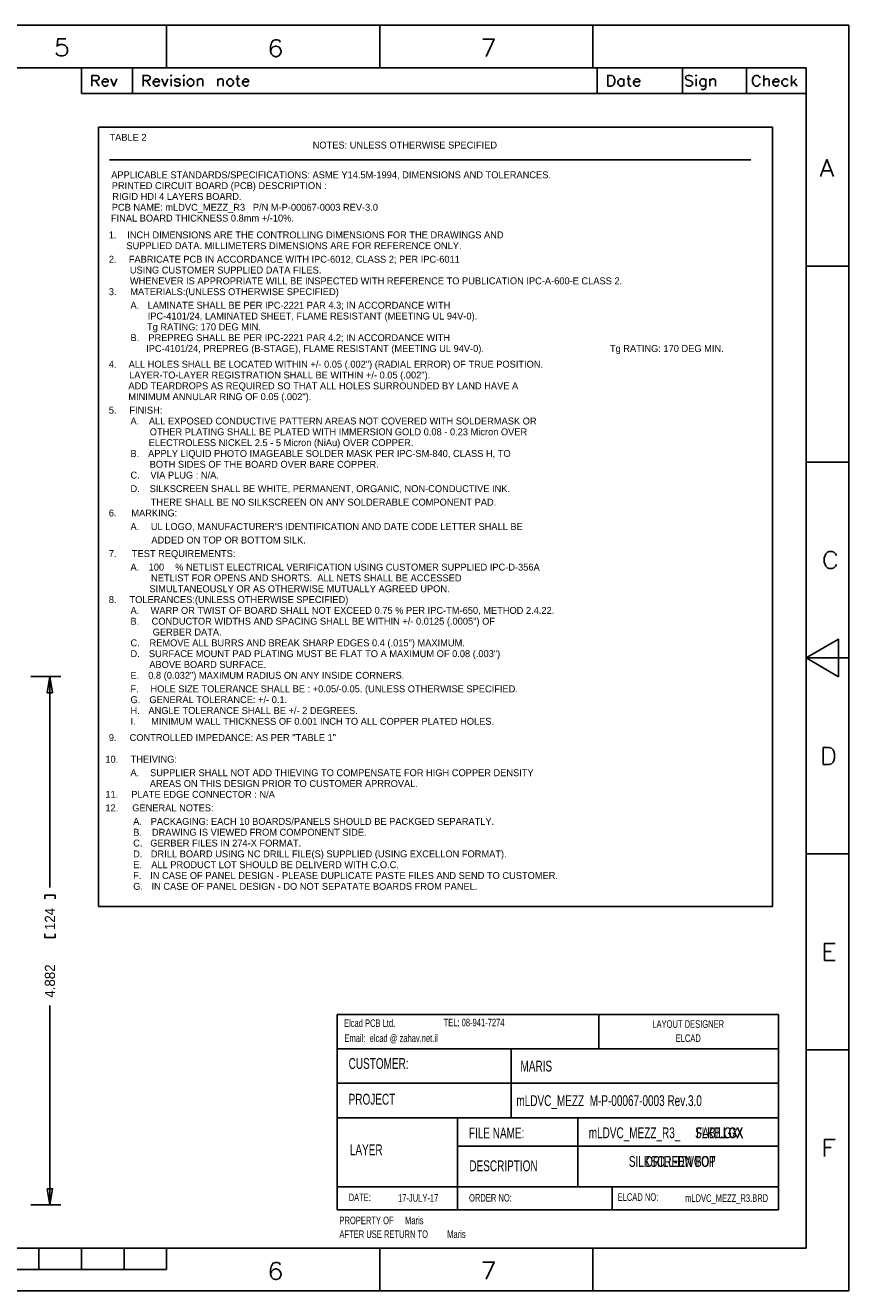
# Model space of a CAD drawing. Extents: x -16 to 404, y -20 to 277.
# Tile 10 of 10: x 211 to 404, y -20 to 277. Entities that reach past the tile are written whole.
import ezdxf

# ---------------------------------------------------------------- set-up
doc = ezdxf.new("R2010")
doc.units = 0
for name, color, linetype in [('BG_DIMENSION', 80, 'CONTINUOUS'), ('BG_DRILL_NOTES', 254, 'CONTINUOUS'), ('BG_HEADER_MARIS', 52, 'CONTINUOUS'), ('BG_TITLE_A3', 191, 'CONTINUOUS'), ('MA_FAB', 254, 'CONTINUOUS'), ('PG_SILKSCREEN_BOTTOM', 120, 'CONTINUOUS'), ('PG_SILKSCREEN_TOP', 211, 'CONTINUOUS')]:
    doc.layers.add(name, color=color, linetype=linetype)

msp = doc.modelspace()

# ---------------------------------------------------------------- linework, layer by layer
at = {"layer": 'BG_DIMENSION'}
for points in [[(212.540088, 124.000006), (219.583, 124.000006)], [(217.678, 120.190006), (217.043, 124.000006), (216.408, 120.190006), (217.678, 120.190006)], [(217.043, 74.4728), (217.043, 124.000006)], [(218.2368, 71.8058), (218.2368, 72.6821), (215.8492, 72.6821), (215.8492, 71.8058)], [(218.2368, 63.627), (218.2368, 62.7507), (215.8492, 62.7507), (215.8492, 63.627)], [(217.043, 46.8376), (217.043, 0)], [(216.408, 3.81), (217.043, 0), (217.678, 3.81), (216.408, 3.81)], [(212.540088, 0), (219.583, 0)]]:
    msp.add_lwpolyline(points, dxfattribs=at)
at = {"layer": 'BG_DRILL_NOTES'}
msp.add_lwpolyline([(228.473, 70.0532), (386.588, 70.0532), (386.588, 252.9332), (228.473, 252.9332)], close=True, dxfattribs=at)
msp.add_lwpolyline([(231.013, 245.3132), (381.508, 245.3132)], dxfattribs=at)
at = {"layer": 'BG_HEADER_MARIS'}
for points in [[(284.45206, -1.126912), (284.448504, 44.720088)], [(284.448504, 44.720088), (387.95706, 44.720088)], [(345.84386, 36.617488), (345.84386, 44.745488)], [(387.95706, -1.126912), (387.95579, 44.717294)], [(284.45206, 36.642888), (387.95706, 36.642888)], [(325.247, 20.47875), (325.247, 36.67125)], [(284.45206, 28.591088), (387.95706, 28.591088)], [(284.45206, 20.463088), (387.95706, 20.463088)], [(312.64606, 4.257888), (312.643266, 20.455722)], [(340.89086, 4.257888), (340.88705, 20.463342)], [(312.64606, 13.782888), (387.95706, 13.782888)], [(284.45206, 4.257888), (387.95706, 4.257888)], [(312.64606, -1.126912), (312.64606, 4.270588)], [(348.96806, -1.126912), (348.96806, 4.270588)], [(284.45206, -1.126912), (387.95706, -1.126912)]]:
    msp.add_lwpolyline(points, dxfattribs=at)
at = {"layer": 'BG_TITLE_A3'}
for points in [[(404.423626, 276.865334), (-15.576296, 276.865334)], [(244.423692, 266.865354), (244.423692, 276.865334)], [(294.423592, 266.865354), (294.423592, 276.865334)], [(344.423746, 266.865354), (344.423746, 276.865334)], [(404.423626, -20.13458), (404.423626, 276.865334)], [(218.51239, 270.425672), (218.70289, 270.044672), (218.893136, 269.854172), (219.464636, 269.663672), (220.036136, 269.663672), (220.607636, 269.854172), (220.988382, 270.235172), (221.178882, 270.806672), (221.178882, 271.187418), (220.988382, 271.758918), (220.607636, 272.139918), (220.036136, 272.330418), (219.464636, 272.330418), (218.893136, 272.139918), (218.70289, 271.949418), (218.893136, 273.663664), (220.797882, 273.663664)], [(271.091914, 272.919698), (270.901414, 273.300698), (270.329914, 273.491198), (269.948914, 273.491198), (269.377414, 273.300698), (268.996668, 272.729198), (268.806168, 271.776698), (268.806168, 270.824452), (268.996668, 270.062452), (269.377414, 269.681452), (269.948914, 269.491206), (270.139414, 269.491206), (270.710914, 269.681452), (271.091914, 270.062452), (271.28216, 270.633952), (271.28216, 270.824452), (271.091914, 271.395952), (270.710914, 271.776698), (270.139414, 271.967198), (269.948914, 271.967198), (269.377414, 271.776698), (268.996668, 271.395952), (268.806168, 270.824452)], [(319.356994, 269.580868), (321.26174, 273.58086), (318.595248, 273.58086)], [(394.423646, 266.865354), (-5.576316, 266.865354)], [(224.423732, 260.865366), (224.423732, 266.865354)], [(226.899978, 262.615426), (226.899978, 265.115548), (227.97135, 265.115548), (228.328474, 264.996422), (228.4476, 264.877296), (228.566472, 264.639298), (228.566472, 264.401046), (228.4476, 264.163048), (228.328474, 264.043922), (227.97135, 263.92505), (226.899978, 263.92505)], [(236.423708, 260.865366), (236.423708, 266.865354)], [(238.899954, 262.615426), (238.899954, 265.115548), (239.971326, 265.115548), (240.32845, 264.996422), (240.447576, 264.877296), (240.566448, 264.639298), (240.566448, 264.401046), (240.447576, 264.163048), (240.32845, 264.043922), (239.971326, 263.92505), (238.899954, 263.92505)], [(261.042658, 265.115548), (261.042658, 263.091676), (261.161784, 262.734552), (261.399782, 262.615426), (261.638034, 262.615426)], [(345.423744, 260.865366), (345.423744, 266.865354)], [(352.780854, 265.115548), (352.780854, 263.091676), (352.89998, 262.734552), (353.137978, 262.615426), (353.375976, 262.615426)], [(365.423704, 260.865366), (365.423704, 266.865354)], [(366.141762, 262.97255), (366.380014, 262.734552), (366.737138, 262.615426), (367.213388, 262.615426), (367.570512, 262.734552), (367.80851, 262.97255), (367.80851, 263.329674), (367.689384, 263.567926), (367.570512, 263.686798), (367.33226, 263.805924), (366.618012, 264.043922), (366.380014, 264.163048), (366.260888, 264.282174), (366.141762, 264.520172), (366.141762, 264.75817), (366.380014, 264.996422), (366.737138, 265.115548), (367.213388, 265.115548), (367.570512, 264.996422), (367.80851, 264.75817)], [(380.423674, 260.865366), (380.423674, 266.865354)], [(383.649474, 263.210548), (383.530602, 262.97255), (383.29235, 262.734552), (383.054352, 262.615426), (382.578102, 262.615426), (382.340104, 262.734552), (382.101852, 262.97255), (381.98298, 263.210548), (381.863854, 263.567926), (381.863854, 264.163048), (381.98298, 264.520172), (382.101852, 264.75817), (382.340104, 264.996422), (382.578102, 265.115548), (383.054352, 265.115548), (383.29235, 264.996422), (383.530602, 264.75817), (383.649474, 264.520172)], [(384.482848, 265.115548), (384.482848, 262.615426)], [(391.03046, 265.115548), (391.03046, 262.615426)], [(394.423646, -10.1346), (394.423646, 266.865354)], [(227.733352, 263.92505), (228.566472, 262.615426)], [(230.70947, 262.97255), (230.471218, 262.734552), (230.23322, 262.615426), (229.876096, 262.615426), (229.638098, 262.734552), (229.399846, 262.97255), (229.280974, 263.329674), (229.280974, 263.567926), (229.399846, 263.92505), (229.638098, 264.163048), (229.876096, 264.282174), (230.23322, 264.282174), (230.471218, 264.163048), (230.590344, 264.043922), (230.70947, 263.805924), (230.70947, 263.567926), (229.280974, 263.567926)], [(231.304592, 264.282174), (232.01884, 262.615426), (232.733342, 264.282174)], [(239.733328, 263.92505), (240.566448, 262.615426)], [(242.709446, 262.97255), (242.471448, 262.734552), (242.233196, 262.615426), (241.876072, 262.615426), (241.638074, 262.734552), (241.399822, 262.97255), (241.28095, 263.329674), (241.28095, 263.567926), (241.399822, 263.92505), (241.638074, 264.163048), (241.876072, 264.282174), (242.233196, 264.282174), (242.471448, 264.163048), (242.59032, 264.043922), (242.709446, 263.805924), (242.709446, 263.567926), (241.28095, 263.567926)], [(243.304568, 264.282174), (244.01907, 262.615426), (244.733318, 264.282174)], [(245.447566, 264.282174), (245.447566, 262.615426)], [(246.28094, 262.97255), (246.399812, 262.734552), (246.756936, 262.615426), (247.11406, 262.615426), (247.471438, 262.734552), (247.59031, 262.97255), (247.59031, 263.091676), (247.471438, 263.329674), (247.233186, 263.4488), (246.638064, 263.567926), (246.399812, 263.686798), (246.28094, 263.92505), (246.399812, 264.163048), (246.756936, 264.282174), (247.11406, 264.282174), (247.471438, 264.163048), (247.59031, 263.92505)], [(248.423684, 264.282174), (248.423684, 262.615426)], [(251.638054, 264.282174), (251.638054, 262.615426)], [(251.638054, 263.805924), (251.995178, 264.163048), (252.233176, 264.282174), (252.5903, 264.282174), (252.828552, 264.163048), (252.947424, 263.805924), (252.947424, 262.615426)], [(256.399792, 264.282174), (256.399792, 262.615426)], [(256.399792, 263.805924), (256.756916, 264.163048), (256.995168, 264.282174), (257.352292, 264.282174), (257.59029, 264.163048), (257.709416, 263.805924), (257.709416, 262.615426)], [(260.685534, 264.282174), (261.518908, 264.282174)], [(263.661906, 262.97255), (263.423654, 262.734552), (263.185656, 262.615426), (262.828532, 262.615426), (262.59028, 262.734552), (262.352282, 262.97255), (262.233156, 263.329674), (262.233156, 263.567926), (262.352282, 263.92505), (262.59028, 264.163048), (262.828532, 264.282174), (263.185656, 264.282174), (263.423654, 264.163048), (263.54278, 264.043922), (263.661906, 263.805924), (263.661906, 263.567926), (262.233156, 263.567926)], [(351.709482, 263.92505), (351.47123, 264.163048), (351.233232, 264.282174), (350.876108, 264.282174), (350.63811, 264.163048), (350.399858, 263.92505), (350.280732, 263.567926), (350.280732, 263.329674), (350.399858, 262.97255), (350.63811, 262.734552), (350.876108, 262.615426), (351.233232, 262.615426), (351.47123, 262.734552), (351.709482, 262.97255)], [(351.709482, 264.282174), (351.709482, 262.615426)], [(352.42373, 264.282174), (353.257104, 264.282174)], [(355.399848, 262.97255), (355.16185, 262.734552), (354.923598, 262.615426), (354.566474, 262.615426), (354.328476, 262.734552), (354.090478, 262.97255), (353.971352, 263.329674), (353.971352, 263.567926), (354.090478, 263.92505), (354.328476, 264.163048), (354.566474, 264.282174), (354.923598, 264.282174), (355.16185, 264.163048), (355.280722, 264.043922), (355.399848, 263.805924), (355.399848, 263.567926), (353.971352, 263.567926)], [(368.641884, 264.282174), (368.641884, 262.615426)], [(370.903754, 263.92505), (370.665756, 264.163048), (370.427504, 264.282174), (370.07038, 264.282174), (369.832382, 264.163048), (369.59413, 263.92505), (369.475258, 263.567926), (369.475258, 263.329674), (369.59413, 262.97255), (369.832382, 262.734552), (370.07038, 262.615426), (370.427504, 262.615426), (370.665756, 262.734552), (370.903754, 262.97255)], [(369.832382, 261.901178), (370.07038, 261.782052), (370.427504, 261.782052), (370.665756, 261.901178), (370.784628, 262.020304), (370.903754, 262.377428), (370.903754, 264.282174)], [(371.856254, 264.282174), (371.856254, 262.615426)], [(371.856254, 263.805924), (372.213378, 264.163048), (372.451376, 264.282174), (372.8085, 264.282174), (373.046498, 264.163048), (373.165624, 263.805924), (373.165624, 262.615426)], [(384.482848, 263.805924), (384.839972, 264.163048), (385.078224, 264.282174), (385.435348, 264.282174), (385.673346, 264.163048), (385.792472, 263.805924), (385.792472, 262.615426)], [(388.054342, 262.97255), (387.816344, 262.734552), (387.578092, 262.615426), (387.220968, 262.615426), (386.98297, 262.734552), (386.744718, 262.97255), (386.625846, 263.329674), (386.625846, 263.567926), (386.744718, 263.92505), (386.98297, 264.163048), (387.220968, 264.282174), (387.578092, 264.282174), (387.816344, 264.163048), (387.935216, 264.043922), (388.054342, 263.805924), (388.054342, 263.567926), (386.625846, 263.567926)], [(390.197086, 263.92505), (389.959088, 264.163048), (389.72109, 264.282174), (389.363966, 264.282174), (389.125714, 264.163048), (388.887716, 263.92505), (388.76859, 263.567926), (388.76859, 263.329674), (388.887716, 262.97255), (389.125714, 262.734552), (389.363966, 262.615426), (389.72109, 262.615426), (389.959088, 262.734552), (390.197086, 262.97255)], [(392.220958, 264.282174), (391.03046, 263.091676)], [(391.50671, 263.567926), (392.340084, 262.615426)], [(224.423732, 260.865366), (394.423646, 260.865366)], [(397.808958, 241.365532), (399.332704, 245.365524), (400.856704, 241.365532)], [(398.380458, 242.698778), (400.285204, 242.698778)], [(404.423626, 220.36532), (394.423646, 220.36532)], [(404.423626, 174.365412), (394.423646, 174.365412)], [(401.540218, 150.317708), (401.349718, 149.936962), (400.968972, 149.555962), (400.587972, 149.365462), (399.825972, 149.365462), (399.444972, 149.555962), (399.064226, 149.936962), (398.873726, 150.317708), (398.683226, 150.889208), (398.683226, 151.841708), (398.873726, 152.412954), (399.064226, 152.793954), (399.444972, 153.174954), (399.825972, 153.365454), (400.587972, 153.365454), (400.968972, 153.174954), (401.349718, 152.793954), (401.540218, 152.412954)], [(394.423646, 128.365504), (404.423626, 128.365504)], [(404.423626, 82.365342), (394.423646, 82.365342)], [(401.256754, 57.365392), (398.780508, 57.365392), (398.780508, 61.365384), (401.256754, 61.365384)], [(398.780508, 59.460638), (400.304254, 59.460638)], [(404.423626, 36.365434), (394.423646, 36.365434)], [(398.780508, 11.365484), (398.780508, 15.365476), (401.256754, 15.365476)], [(398.780508, 13.46073), (400.304254, 13.46073)], [(-5.576316, -10.1346), (394.423646, -10.1346)], [(214.423752, -15.13459), (214.423752, -10.1346)], [(224.423732, -15.13459), (224.423732, -10.1346)], [(234.423712, -15.13459), (234.423712, -10.1346)], [(244.423692, -15.13459), (244.423692, -10.1346)], [(294.423592, -20.13458), (294.423592, -10.1346)], [(344.423746, -20.13458), (344.423746, -10.1346)], [(271.091914, -14.080236), (270.901414, -13.69949), (270.329914, -13.50899), (269.948914, -13.50899), (269.377414, -13.69949), (268.996668, -14.270736), (268.806168, -15.223236), (268.806168, -16.175482), (268.996668, -16.937482), (269.377414, -17.318482), (269.948914, -17.508982), (270.139414, -17.508982), (270.710914, -17.318482), (271.091914, -16.937482), (271.28216, -16.365982), (271.28216, -16.175482), (271.091914, -15.604236), (270.710914, -15.223236), (270.139414, -15.032736), (269.948914, -15.032736), (269.377414, -15.223236), (268.996668, -15.604236), (268.806168, -16.175482)], [(319.356994, -17.419066), (321.26174, -13.419074), (318.595248, -13.419074)], [(144.423638, -15.13459), (244.423692, -15.13459)], [(404.423626, -20.13458), (-15.576296, -20.13458)]]:
    msp.add_lwpolyline(points, dxfattribs=at)
for points in [[(-5.576316, -10.1346), (-5.576316, 266.865354), (394.423646, 266.865354), (394.423646, -10.1346)], [(245.447566, 265.23442), (245.566438, 265.115548), (245.447566, 264.996422), (245.32844, 265.115548)], [(248.423684, 265.23442), (248.54281, 265.115548), (248.423684, 264.996422), (248.304558, 265.115548)], [(347.89999, 262.615426), (347.89999, 265.115548), (348.73311, 265.115548), (349.090488, 264.996422), (349.328486, 264.75817), (349.447612, 264.520172), (349.566484, 264.163048), (349.566484, 263.567926), (349.447612, 263.210548), (349.328486, 262.97255), (349.090488, 262.734552), (348.73311, 262.615426)], [(368.641884, 265.23442), (368.76101, 265.115548), (368.641884, 264.996422), (368.522758, 265.115548)], [(249.376184, 262.97255), (249.257058, 263.329674), (249.257058, 263.567926), (249.376184, 263.92505), (249.614182, 264.163048), (249.85218, 264.282174), (250.209304, 264.282174), (250.447556, 264.163048), (250.685554, 263.92505), (250.80468, 263.567926), (250.80468, 263.329674), (250.685554, 262.97255), (250.447556, 262.734552), (250.209304, 262.615426), (249.85218, 262.615426), (249.614182, 262.734552)], [(258.661916, 262.97255), (258.54279, 263.329674), (258.54279, 263.567926), (258.661916, 263.92505), (258.899914, 264.163048), (259.137912, 264.282174), (259.495036, 264.282174), (259.733288, 264.163048), (259.971286, 263.92505), (260.090412, 263.567926), (260.090412, 263.329674), (259.971286, 262.97255), (259.733288, 262.734552), (259.495036, 262.615426), (259.137912, 262.615426), (258.899914, 262.734552)], [(402.043646, 123.950984), (402.043646, 132.780024), (394.423646, 128.365504)], [(398.466564, 103.3653), (398.466564, 107.365546), (399.79981, 107.365546), (400.37131, 107.175046), (400.75231, 106.794046), (400.94281, 106.413046), (401.13331, 105.841546), (401.13331, 104.8893), (400.94281, 104.3178), (400.75231, 103.9368), (400.37131, 103.5558), (399.79981, 103.3653)]]:
    msp.add_lwpolyline(points, close=True, dxfattribs=at)

# ---------------------------------------------------------------- texts
at = {"layer": 'BG_DIMENSION', "width": 0.978723}
for s, p in [('124', (218.2368, 64.5033)), ('4.882', (218.2368, 48.6283))]:
    msp.add_text(s, height=2.3876, rotation=90, dxfattribs=at).set_placement(p)
at = {"layer": 'BG_DRILL_NOTES'}
for s, p in [('TABLE 2', (231.013, 249.7582)), ('NOTES: UNLESS OTHERWISE SPECIFIED', (278.6888, 247.946334)), ('APPLICABLE STANDARDS/SPECIFICATIONS: ASME Y14.5M-1994, DIMENSIONS AND TOLERANCES.', (231.4194, 240.961334)), ('PRINTED CIRCUIT BOARD (PCB) DESCRIPTION :', (231.5464, 238.421334)), ('PCB NAME: mLDVC_MEZZ_R3   P/N M-P-00067-0003 REV-3.0', (231.5464, 233.341334)), ('RIGID HDI 4 LAYERS BOARD.', (231.6734, 235.881334)), ('FINAL BOARD THICKNESS 0.8mm +/-10%.', (231.3432, 230.801334)), ('1.', (230.8606, 226.864334)), ('SUPPLIED DATA. MILLIMETERS DIMENSIONS ARE FOR REFERENCE ONLY.', (234.9754, 224.324334)), ('INCH DIMENSIONS ARE THE CONTROLLING DIMENSIONS FOR THE DRAWINGS AND', (235.1786, 226.864334)), ('2.', (230.8606, 221.149334)), ('FABRICATE PCB IN ACCORDANCE WITH IPC-6012, CLASS 2; PER IPC-6011', (235.5342, 221.149334)), ('USING CUSTOMER SUPPLIED DATA FILES.', (235.7882, 218.609334)), ('WHENEVER IS APPROPRIATE WILL BE INSPECTED WITH REFERENCE TO PUBLICATION IPC-A-600-E CLASS 2.', (235.8136, 216.069334)), ('3.', (230.8606, 213.529334)), ('MATERIALS:(UNLESS OTHERWISE SPECIFIED)', (235.8898, 213.529334)), ('A.', (235.9406, 210.354334)), ('LAMINATE SHALL BE PER IPC-2221 PAR 4.3; IN ACCORDANCE WITH', (239.9538, 210.354334)), ('IPC-4101/24, LAMINATED SHEET, FLAME RESISTANT (MEETING UL 94V-0).', (239.9792, 207.814334)), ('Tg RATING: 170 DEG MIN.', (239.8268, 205.274334)), ('B.', (235.9406, 202.734334)), ('IPC-4101/24, PREPREG (B-STAGE), FLAME RESISTANT (MEETING UL 94V-0).', (239.6236, 200.194334)), ('PREPREG SHALL BE PER IPC-2221 PAR 4.2; IN ACCORDANCE WITH', (240.1316, 202.734334)), ('Tg RATING: 170 DEG MIN.', (348.4118, 200.194334)), ('4.', (230.8606, 196.511334)), ('ALL HOLES SHALL BE LOCATED WITHIN +/- 0.05 (.002") (RADIAL ERROR) OF TRUE POSITION.', (235.5088, 196.511334)), ('ADD TEARDROPS AS REQUIRED SO THAT ALL HOLES SURROUNDED BY LAND HAVE A', (235.458, 191.431334)), ('LAYER-TO-LAYER REGISTRATION SHALL BE WITHIN +/- 0.05 (.002").', (235.6104, 193.971334)), ('MINIMUM ANNULAR RING OF 0.05 (.002").', (235.4326, 188.891334)), ('5.', (230.8606, 185.716334)), ('FINISH:', (235.6866, 185.716334)), ('A.', (235.9406, 183.176334)), ('ALL EXPOSED CONDUCTIVE PATTERN AREAS NOT COVERED WITH SOLDERMASK OR', (240.2586, 183.176334)), ('OTHER PLATING SHALL BE PLATED WITH IMMERSION GOLD 0.08 - 0.23 Micron OVER', (240.4618, 180.636334)), ('ELECTROLESS NICKEL 2.5 - 5 Micron (NiAu) OVER COPPER.', (240.2078, 178.096334)), ('B.', (235.9406, 175.556334)), ('APPLY LIQUID PHOTO IMAGEABLE SOLDER MASK PER IPC-SM-840, CLASS H, TO', (240.0808, 175.556334)), ('BOTH SIDES OF THE BOARD OVER BARE COPPER.', (240.4364, 173.016334)), ('C.', (235.9406, 170.476334)), ('VIA PLUG : N/A.', (240.6142, 170.476334)), ('D.', (235.9406, 167.301334)), ('SILKSCREEN SHALL BE WHITE, PERMANENT, ORGANIC, NON-CONDUCTIVE INK.', (240.4364, 167.301334)), ('THERE SHALL BE NO SILKSCREEN ON ANY SOLDERABLE COMPONENT PAD.', (240.6904, 164.126334)), ('6.', (230.8606, 161.586334)), ('MARKING:', (236.1438, 161.586334)), ('A.', (235.9406, 158.411334)), ("UL LOGO, MANUFACTURER'S IDENTIFICATION AND DATE CODE LETTER SHALL BE", (240.7158, 158.411334)), ('ADDED ON TOP OR BOTTOM SILK.', (240.8428, 155.236334)), ('7.', (230.8606, 152.061334)), ('TEST REQUIREMENTS:', (236.2708, 152.061334)), ('A.', (235.9406, 148.886334)), ('100', (240.2078, 148.886334)), ('% NETLIST ELECTRICAL VERIFICATION USING CUSTOMER SUPPLIED IPC-D-356A', (246.4308, 148.886334)), ('NETLIST FOR OPENS AND SHORTS.  ALL NETS SHALL BE ACCESSED', (240.7666, 146.346334)), ('8.', (230.8606, 141.266334)), ('TOLERANCES:(UNLESS OTHERWISE SPECIFIED)', (235.712, 141.266334)), ('SIMULTANEOUSLY OR AS OTHERWISE MUTUALLY AGREED UPON.', (240.3856, 143.806334)), ('A.', (235.9406, 138.726334)), ('WARP OR TWIST OF BOARD SHALL NOT EXCEED 0.75 % PER IPC-TM-650, METHOD 2.4.22.', (240.665, 138.726334)), ('B.', (235.9406, 136.186334)), ('CONDUCTOR WIDTHS AND SPACING SHALL BE WITHIN +/- 0.0125 (.0005") OF', (240.8936, 136.186334)), ('GERBER DATA.', (241.1476, 133.646334)), ('C.', (235.9406, 131.106334)), ('REMOVE ALL BURRS AND BREAK SHARP EDGES 0.4 (.015") MAXIMUM.', (240.411, 131.106334)), ('D.', (235.9406, 128.566334)), ('SURFACE MOUNT PAD PLATING MUST BE FLAT TO A MAXIMUM OF 0.08 (.003")', (240.2586, 128.566334)), ('E.', (235.9406, 123.486334)), ('0.8 (0.032") MAXIMUM RADIUS ON ANY INSIDE CORNERS.', (240.1062, 123.486334)), ('ABOVE BOARD SURFACE.', (240.3602, 126.026334)), ('F.', (235.9406, 120.311334)), ('HOLE SIZE TOLERANCE SHALL BE : +0.05/-0.05. (UNLESS OTHERWISE SPECIFIED.', (240.6396, 120.311334)), ('G.', (235.9406, 117.771334)), ('GENERAL TOLERANCE: +/- 0.1.', (240.3856, 117.771334)), ('H.', (235.9406, 115.231334)), ('ANGLE TOLERANCE SHALL BE +/- 2 DEGREES.', (240.157, 115.231334)), ('I.', (235.9406, 112.691334)), ('MINIMUM WALL THICKNESS OF 0.001 INCH TO ALL COPPER PLATED HOLES.', (240.792, 112.691334)), ('9.', (230.8606, 108.881334)), ('CONTROLLED IMPEDANCE: AS PER "TABLE 1"', (235.7374, 108.881334)), ('10.', (230.0478, 103.801334)), ('THEIVING:', (235.966, 103.801334)), ('A.', (235.9406, 100.626334)), ('SUPPLIER SHALL NOT ADD THIEVING TO COMPENSATE FOR HIGH COPPER DENSITY', (240.538, 100.626334)), ('AREAS ON THIS DESIGN PRIOR TO CUSTOMER APRROVAL.', (240.4618, 98.086334)), ('11.', (230.0478, 95.546334)), ('PLATE EDGE CONNECTOR : N/A', (236.1184, 95.546334)), ('12.', (230.0478, 92.371334)), ('GENERAL NOTES:', (236.347, 92.371334)), ('A.', (236.5756, 89.196334)), ('PACKAGING: EACH 10 BOARDS/PANELS SHOULD BE PACKGED SEPARATLY.', (240.6904, 89.196334)), ('B.', (236.5756, 86.656334)), ('DRAWING IS VIEWED FROM COMPONENT SIDE.', (240.9698, 86.656334)), ('C.', (236.5756, 84.116334)), ('D.', (236.5756, 81.576334)), ('GERBER FILES IN 274-X FORMAT.', (240.5888, 84.116334)), ('DRILL BOARD USING NC DRILL FILE(S) SUPPLIED (USING EXCELLON FORMAT).', (240.7158, 81.576334)), ('E.', (236.5756, 79.036334)), ('ALL PRODUCT LOT SHOULD BE DELIVERD WITH C.O.C.', (240.8174, 79.036334)), ('F.', (236.5756, 76.496334)), ('IN CASE OF PANEL DESIGN - PLEASE DUPLICATE PASTE FILES AND SEND TO CUSTOMER.', (240.5634, 76.496334)), ('G.', (236.5756, 73.956334)), ('IN CASE OF PANEL DESIGN - DO NOT SEPATATE BOARDS FROM PANEL.', (240.8682, 73.956334))]:
    msp.add_text(s, height=1.6256, dxfattribs=at).set_placement(p)
at = {"layer": 'BG_HEADER_MARIS'}
for s, height, width, p in [('Elcad PCB Ltd.', 1.778, 0.685714, (286.02686, 41.773688)), ('TEL: 08-941-7274', 1.778, 0.685714, (309.39486, 41.926088)), ('LAYOUT DESIGNER', 1.778, 0.685714, (358.362504, 41.56202)), ('Email:  elcad @ zahav.net.il', 1.778, 0.685714, (286.12846, 38.243088)), ('ELCAD', 1.778, 0.685714, (363.82706, 38.243088)), ('CUSTOMER:', 2.54, 0.69, (287.11906, 31.918488)), ('MARIS', 2.54, 0.69, (327.4314, 31.309734)), ('PROJECT', 2.54, 0.69, (287.11906, 23.536488)), ('mLDVC_MEZZ  M-P-00067-0003 Rev.3.0', 2.54, 0.69, (326.4789, 23.207134)), ('FILE NAME:', 2.54, 0.69, (315.3283, 15.612534)), ('mLDVC_MEZZ_R3_', 2.54, 0.69, (343.4461, 15.663334)), ('LAYER', 2.54, 0.69, (287.39846, 11.674688)), ('DESCRIPTION', 2.54, 0.69, (315.436504, 7.90702)), ('DATE:', 1.778, 0.685714, (287.11906, 0.879688)), ('17-JULY-17', 1.778, 0.685714, (298.70146, 0.752688)), ('ORDER NO:', 1.778, 0.685714, (315.36386, 0.778088)), ('ELCAD NO:', 1.778, 0.685714, (350.21266, 0.955888)), ('mLDVC_MEZZ_R3.BRD', 1.778, 0.685714, (366.0394, 0.702734)), ('PROPERTY OF', 1.778, 0.685714, (284.96006, -4.530512)), ('Maris', 1.778, 0.685714, (300.35246, -4.530512)), ('Maris', 1.778, 0.685714, (310.23306, -7.756312)), ('AFTER USE RETURN TO', 1.778, 0.685714, (284.96006, -7.756312))]:
    msp.add_text(s, height=height, dxfattribs=dict(at, width=width)).set_placement(p)
at = {"layer": 'MA_FAB', "width": 0.69}
for s, p in [('FAB.LGX', (368.6302, 15.663334)), ('DRILL-DWG', (356.7938, 8.932334))]:
    msp.add_text(s, height=2.54, dxfattribs=at).set_placement(p)
at = {"layer": 'PG_SILKSCREEN_BOTTOM', "width": 0.69}
for s, p in [('SLKB.LGX', (368.3889, 15.663334)), ('SILKSCREEN BOT', (352.8568, 8.932332))]:
    msp.add_text(s, height=2.54, dxfattribs=at).set_placement(p)
at = {"layer": 'PG_SILKSCREEN_TOP', "width": 0.69}
for s, p in [('SLKT.LGX', (368.3889, 15.663334)), ('SILKSCREEN TOP', (352.8568, 8.932332))]:
    msp.add_text(s, height=2.54, dxfattribs=at).set_placement(p)

doc.saveas('drawing.dxf')
